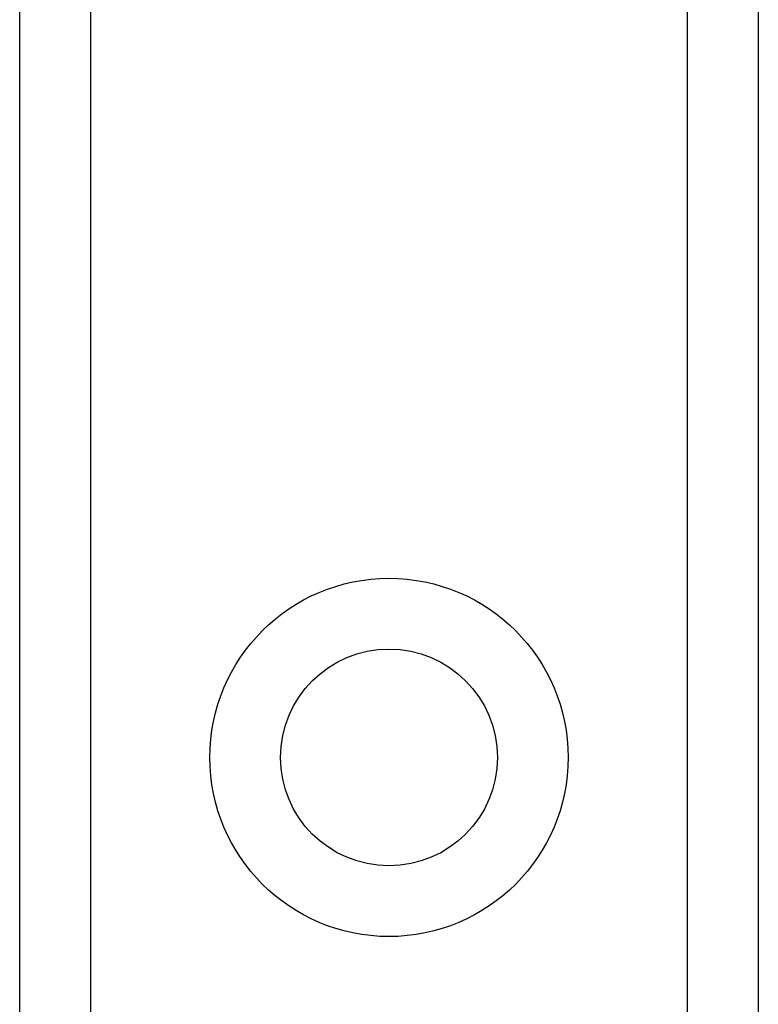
# Model space of a CAD drawing. Header units: inches. Extents: x 4 to 114, y 7 to 59.
# Tile 17 of 55: x 6.014 to 6.576, y 36.929 to 37.678. Entities that reach past the tile are written whole.
import ezdxf

# ---------------------------------------------------------------- set-up
doc = ezdxf.new("R2010")
doc.units = ezdxf.units.IN
doc.header["$MEASUREMENT"] = 0
doc.layers.add('Visible Edges(ANSI)', color=7, linetype='Continuous', lineweight=25)
doc.layers.add('Visible Tangent Edges(ANSI)', color=7, linetype='Continuous', lineweight=25)

msp = doc.modelspace()

# ---------------------------------------------------------------- linework, layer by layer
at = {"layer": 'Visible Edges(ANSI)'}
for p, q in [((6.01404, 28.91602), (6.01404, 38.42783)), ((6.57604, 38.42783), (6.57604, 28.91602))]:
    msp.add_line(p, q, dxfattribs=at)
msp.add_circle((6.29504, 37.11681), 0.0825, dxfattribs=at)
at = {"layer": 'Visible Tangent Edges(ANSI)'}
for p, q in [((6.06789, 38.42783), (6.06789, 28.91602)), ((6.52219, 28.91602), (6.52219, 38.42783))]:
    msp.add_line(p, q, dxfattribs=at)
msp.add_circle((6.29504, 37.11681), 0.13635, dxfattribs=at)

doc.saveas('drawing.dxf')
